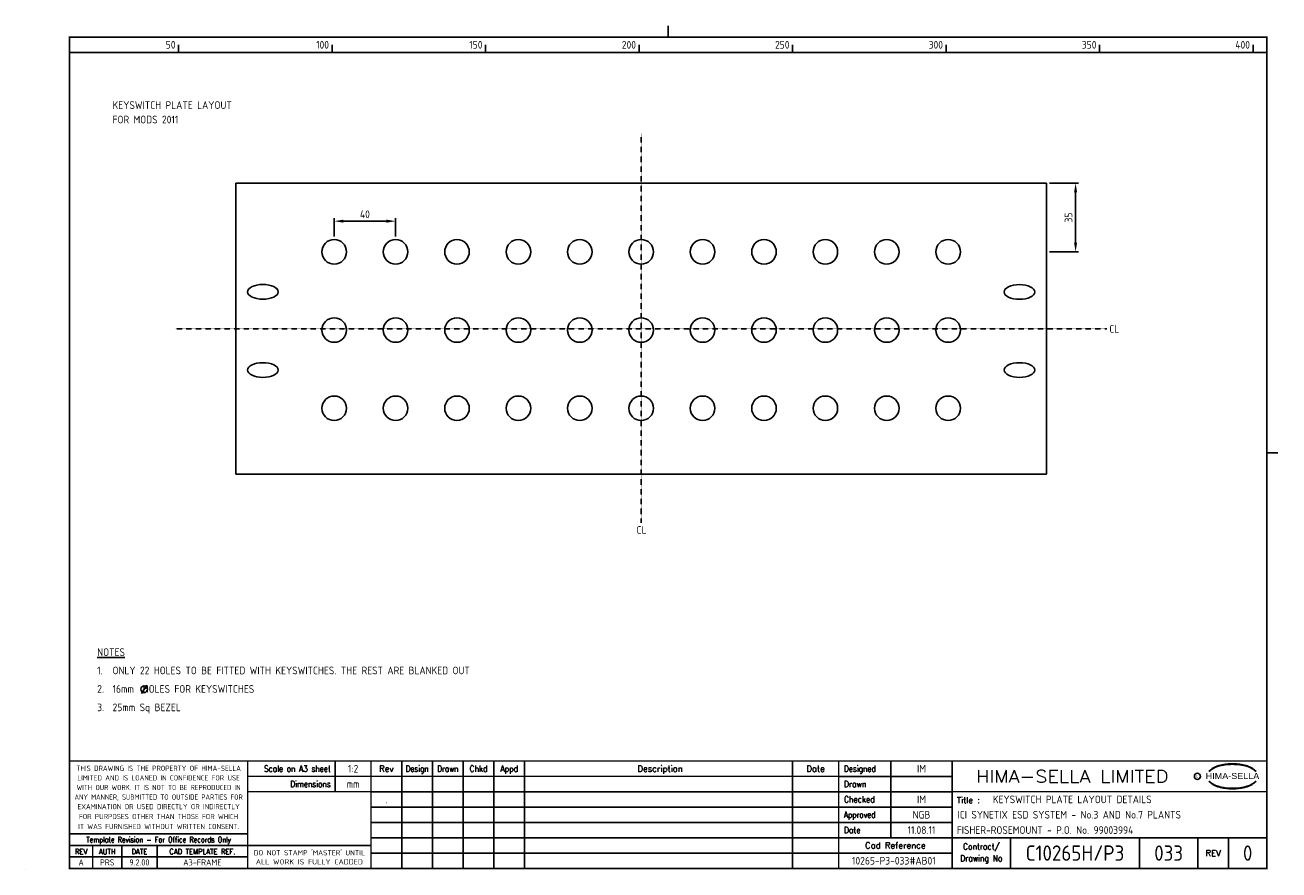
# Model space of a CAD drawing. Extents: x 0 to 817, y 0 to 551.
import ezdxf
from ezdxf.enums import TextEntityAlignment as Align

# ---------------------------------------------------------------- set-up
doc = ezdxf.new("R2010")
doc.units = 0
doc.header["$LTSCALE"] = 0.25
doc.header["$MEASUREMENT"] = 0
doc.header["$PDSIZE"] = 1
doc.linetypes.add('HIDDENX2', pattern=[0.75, 0.5, -0.25])
doc.layers.get('0').update_dxf_attribs({"color": 41, "linetype": 'CONTINUOUS'})
doc.layers.get('DEFPOINTS').update_dxf_attribs({"linetype": 'CONTINUOUS'})
for name, color, linetype in [('00-DRG_FRAME', 12, 'CONTINUOUS'), ('01-DRAW', 7, 'CONTINUOUS'), ('02-TEXT', 2, 'CONTINUOUS'), ('03-DIM', 3, 'CONTINUOUS')]:
    doc.layers.add(name, color=color, linetype=linetype)
doc.styles.add('ARIAL', font='ARIAL.TTF', dxfattribs={"height": 2.5})
doc.styles.add('ISO', font='iso.shx')
doc.styles.add('ROMAND', font='ROMAND')
doc.dimstyles.get("Standard").update_dxf_attribs({"dimtxt": 0.18, "dimasz": 0.18, "dimexe": 0.18, "dimexo": 0.0625, "dimgap": 0.09, "dimtad": 0, "dimtih": 1, "dimtoh": 1, "dimdec": 4, "dimzin": 0, "dimdsep": 46, "dimtxsty": 'STANDARD', "dimcen": 0.09, "dimadec": 0, "dimazin": 0, "dimtfac": 1, "dimtdec": 4, "dimtofl": 0, "dimtmove": 0, "dimatfit": 3, "dimfxl": 1, "dimtolj": 1, "dimtzin": 0, "dimarcsym": 0})

# ---------------------------------------------------------------- blocks, each defined once
blk = doc.blocks.new('A3-TITLE')
at = {"style": 'ISO'}
blk.add_attdef('TITLE_1', (318.75, 21.75), '', height=2.5, dxfattribs=at)
for tag, p in [('DRGNO', (372.5, 3)), ('REV.', (398.25, 3))]:
    blk.add_attdef(tag, text='', height=5, dxfattribs=at).set_placement(p, align=Align.CENTER)
blk = doc.blocks.new('A3-REVA')
at = {"style": 'ISO'}
for tag, p in [('DESIGNED', (292, 31.75)), ('A', (117.7, 26.75)), ('DES', (127.7, 26.75)), ('DRN', (137.7, 26.75)), ('CHKD', (147.7, 26.75)), ('APPD', (157.7, 26.75)), ('DATE', (258, 26.75)), ('DRAWN', (292, 26.75)), ('CHECKED', (292, 21.75)), ('APPD', (292, 16.75)), ('DATE', (292, 11.75))]:
    blk.add_attdef(tag, text='', height=2.5, dxfattribs=at).set_placement(p, align=Align.CENTER)
blk.add_attdef('DESCRIPTION', (164.7, 26.75), '', height=2.5, dxfattribs=at)
blk = doc.blocks.new('A3-REVB')
at = {"style": 'ISO'}
for tag, p in [('B', (117.7, 21.75)), ('DES', (127.7, 21.75)), ('DRN', (137.7, 21.75)), ('CHKD', (147.7, 21.75)), ('APPD', (157.7, 21.75)), ('DATE', (258, 21.75))]:
    blk.add_attdef(tag, text='', height=2.5, dxfattribs=at).set_placement(p, align=Align.CENTER)
blk.add_attdef('DESCRIPTION', (164.7, 21.75), '', height=2.5, dxfattribs=at)
blk = doc.blocks.new('A3-CONTRACT')
at = {"style": 'ISO'}
for tag, height, p in [('SCALE', 2.5, (106.86, 31.75)), ('DIMS', 2.5, (106.86, 26.75)), ('CAD-REF', 2.5, (282, 1.75)), ('CONTRACT', 5, (342, 3))]:
    blk.add_attdef(tag, text='', height=height, dxfattribs=at).set_placement(p, align=Align.CENTER)
for tag, p in [('TITLE_2', (303.75, 16.75)), ('TITLE_3', (303.5, 11.75))]:
    blk.add_attdef(tag, p, '', height=2.5, dxfattribs=at)
blk = doc.blocks.new('*D11')
at = {"layer": '03-DIM', "lineweight": -2}
for p, q in [((201.39, 413), (201.39, 425)), ((241.39, 413), (241.39, 425)), ((207.39, 423), (235.39, 423))]:
    blk.add_line(p, q, dxfattribs=at)
at = {"layer": '03-DIM'}
for points in [[(207.39, 424), (207.39, 422), (201.39, 423)], [(235.39, 424), (235.39, 422), (241.39, 423)]]:
    blk.add_solid(points, dxfattribs=at)
at = {"layer": 'DEFPOINTS', "color": 0}
for p in [(241.39, 423), (201.39, 411), (241.39, 411)]:
    blk.add_point(p, dxfattribs=at)
at = {"layer": '03-DIM', "color": 2, "insert": (221.39, 427.5), "char_height": 5, "attachment_point": 5, "style": 'ISO'}
blk.add_mtext('\\A1;40', dxfattribs=at)
blk = doc.blocks.new('*D12')
at = {"layer": '03-DIM', "lineweight": -2}
for p, q in [((667.39, 447.74), (686.39, 447.74)), ((684.39, 441.74), (684.39, 409)), ((667.39, 403), (686.39, 403))]:
    blk.add_line(p, q, dxfattribs=at)
at = {"layer": '03-DIM'}
for points in [[(683.39, 441.74), (685.39, 441.74), (684.39, 447.74)], [(683.39, 409), (685.39, 409), (684.39, 403)]]:
    blk.add_solid(points, dxfattribs=at)
at = {"layer": 'DEFPOINTS', "color": 0}
for p in [(665.39, 447.74), (665.39, 403), (684.39, 403)]:
    blk.add_point(p, dxfattribs=at)
at = {"layer": '03-DIM', "color": 2, "insert": (679.82, 425.37), "char_height": 5, "attachment_point": 5, "rotation": 90, "style": 'ISO'}
blk.add_mtext('\\A1;35', dxfattribs=at)

msp = doc.modelspace()

# ---------------------------------------------------------------- linework, layer by layer
at = {"layer": '00-DRG_FRAME'}
for p, q in [((100, 533), (100, 538)), ((200, 533), (200, 538)), ((300, 533), (300, 538)), ((400, 533), (400, 538)), ((500, 533), (500, 538)), ((600, 533), (600, 538)), ((700, 533), (700, 538)), ((800, 533), (800, 538)), ((202.02303, 71), (202.02303, 51)), ((245.4, 71), (245.4, 1)), ((265.4, 1), (265.4, 71)), ((285.4, 1), (285.4, 71)), ((305.4, 71), (305.4, 1)), ((325.4, 71), (325.4, 1)), ((500, 71), (500, 1)), ((564, 71), (564, 21)), ((530, 61), (604, 61)), ((604, 51), (225.4, 51)), ((225.4, 41), (604, 41)), ((604, 31), (225.4, 31)), ((225.4, 21), (530, 21)), ((642, 21), (642, 1)), ((726, 21), (726, 1)), ((764, 1), (764, 21)), ((784, 21), (784, 1)), ((145, 8.5), (29, 8.5)), ((604, 11), (225.4, 11)), ((0, 0), (0, 0.05))]:
    msp.add_line(p, q, dxfattribs=at)
at = {"layer": '00-DRG_FRAME', "const_width": 1}
for points in [[(419, 543), (419, 550.36)], [(419, 543), (419, 550.36)], [(29, 533), (809, 533)], [(809, 272), (816.36, 272)], [(809, 71), (29, 71)], [(145, 1), (145, 71)], [(225.4, 1), (225.4, 71)], [(530, 71), (530, 1)], [(604, 1), (604, 71)], [(530, 61), (145, 61)], [(225.4, 51), (145, 51)], [(809, 51), (604, 51)], [(29, 23.5), (145, 23.5)], [(29, 16), (145, 16)], [(44, 1), (44, 16)], [(63, 1), (63, 16)], [(86, 1), (86, 16)], [(225.4, 16), (145, 16)], [(530, 21), (809, 21)]]:
    msp.add_lwpolyline(points, dxfattribs=at)
msp.add_lwpolyline([(29, 1), (809, 1), (809, 543), (29, 543)], close=True, dxfattribs=at)
at = {"layer": '00-DRG_FRAME', "color": 3}
msp.add_circle((763.75892, 61), 2, dxfattribs=at)
for centre, radius, start, end in [((781.20805, 53.65543), 14.48012, 106.05317441, 133.50239533), ((780.22987, 56.20011), 11.96085, 122.24404615, 131.61538748), ((779.50409, 57.56377), 10.42089, 111.82056003, 122.86680233), ((783.55448, 49.39849), 19.52012, 107.59305572, 113.94515175), ((786.1983, 36.99297), 31.87334, 89.26981653, 106.39111591), ((784.19555, 47.03002), 21.97182, 96.01458197, 107.32026678), ((786.58661, 32.61984), 36.56351, 92.8916819, 97.37336364), ((786.48381, 37.72888), 31.45618, 89.78048534, 93.17379022), ((787.01067, 36.99297), 31.87334, 73.60888409, 90.73018347), ((786.72515, 37.72888), 31.45618, 86.82620978, 90.21951466), ((786.62236, 32.61984), 36.56351, 82.62663636, 87.1083181), ((789.01342, 47.03002), 21.97182, 72.67973322, 83.98541803), ((789.65449, 49.39849), 19.52012, 66.05484825, 72.40694428), ((792.00092, 53.65543), 14.48012, 46.49760467, 73.94682559), ((793.70487, 57.56377), 10.42089, 57.13319767, 68.17943997), ((792.9791, 56.20011), 11.96085, 48.38461252, 57.75595385), ((781.7525, 54.02707), 14.59986, 130.41903449, 136.05700546), ((781.7525, 68.08997), 14.59986, 223.94299454, 229.58096551), ((781.20805, 68.4616), 14.48012, 226.49760467, 253.94682559), ((792.00092, 68.4616), 14.48012, 286.05317441, 313.50239533), ((791.45647, 54.02707), 14.59986, 43.94299454, 49.58096551), ((791.45647, 68.08997), 14.59986, 310.41903449, 316.05700546), ((780.22987, 65.91693), 11.96085, 228.38461252, 237.75595385), ((779.50409, 64.55327), 10.42089, 237.13319767, 248.17943997), ((783.55448, 72.71855), 19.52012, 246.05484825, 252.40694428), ((786.1983, 85.12406), 31.87334, 253.60888409, 270.73018347), ((784.19555, 75.08701), 21.97182, 252.67973322, 263.98541803), ((786.58661, 89.49719), 36.56351, 262.62663636, 267.1083181), ((786.48381, 84.38816), 31.45618, 266.82620978, 270.21951466), ((787.01067, 85.12406), 31.87334, 269.26981653, 286.39111591), ((786.72515, 84.38816), 31.45618, 269.78048534, 273.17379022), ((786.62236, 89.49719), 36.56351, 272.8916819, 277.37336364), ((789.01342, 75.08701), 21.97182, 276.01458197, 287.32026678), ((789.65449, 72.71855), 19.52012, 287.59305572, 293.94515175), ((793.70487, 64.55327), 10.42089, 291.82056003, 302.86680233), ((792.9791, 65.91693), 11.96085, 302.24404615, 311.61538748)]:
    msp.add_arc(centre, radius, start, end, dxfattribs=at)
at = {"layer": '01-DRAW', "linetype": 'HIDDENX2'}
for p, q in [((401.38722, 480.24969), (401.38722, 226.29937)), ((704.68255, 352.87188), (98.09189, 352.87188))]:
    msp.add_line(p, q, dxfattribs=at)
at = {"layer": '01-DRAW'}
for p, q in [((665.38722, 447.74375), (137.38722, 447.74375)), ((137.38722, 258), (137.38722, 447.74375)), ((665.38722, 258), (665.38722, 447.74375)), ((665.38722, 258), (137.38722, 258))]:
    msp.add_line(p, q, dxfattribs=at)
for centre in [(201.38722, 403), (241.38722, 403), (281.38722, 403), (321.38722, 403), (361.38722, 403), (401.38722, 403), (441.38722, 403), (481.38722, 403), (521.38722, 403), (561.38722, 403), (601.38722, 403), (201.38722, 352), (241.38722, 352), (281.38722, 352), (321.38722, 352), (361.38722, 352), (401.38722, 352), (441.38722, 352), (481.38722, 352), (521.38722, 352), (561.38722, 352), (601.38722, 352), (201.38722, 301), (241.38722, 301), (281.38722, 301), (321.38722, 301), (361.38722, 301), (401.38722, 301), (441.38722, 301), (481.38722, 301), (521.38722, 301), (561.38722, 301), (601.38722, 301)]:
    msp.add_circle(centre, 8, dxfattribs=at)
for centre in [(154.9446, 376.90422), (647.81148, 376.87781), (154.9446, 325.90422), (647.82984, 325.90422)]:
    msp.add_ellipse(centre, major_axis=(9.97675, 0), ratio=0.481118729, dxfattribs=at)
at = {"layer": '02-TEXT', "color": 2}
msp.add_line((79.2927, 120.44154), (75.80774, 115.14671), dxfattribs=at)
msp.add_circle((77.55022, 117.79412), 2.16939, dxfattribs=at)

# ---------------------------------------------------------------- block references
ref = msp.add_blockref('A3-CONTRACT', (0, 0), dxfattribs=dict(xscale=2, yscale=2, zscale=2))
ref.add_attrib('SCALE', '1:2', dxfattribs={"height": 5, "style": 'ISO'}).set_placement((213.72, 63.5), align=Align.CENTER)
ref.add_attrib('DIMS', 'mm', dxfattribs={"height": 5, "style": 'ISO'}).set_placement((213.72, 53.5), align=Align.CENTER)
ref.add_attrib('CAD-REF', '10265-P3-033#AB01', dxfattribs={"height": 5, "style": 'ISO'}).set_placement((566, 3.5), align=Align.CENTER)
ref.add_attrib('TITLE_2', 'ICI SYNETIX ESD SYSTEM - No.3 AND No.7 PLANTS', (607.5, 33.5), dxfattribs={"height": 5, "style": 'ISO'})
ref.add_attrib('TITLE_3', 'FISHER-ROSEMOUNT - P.O. No. 99003994', (607, 23.5), dxfattribs={"height": 5, "style": 'ISO'})
ref.add_attrib('CONTRACT', 'C10265H/P3', dxfattribs={"height": 10, "style": 'ISO'}).set_placement((684, 6), align=Align.CENTER)
at = {"layer": '02-TEXT'}
ref = msp.add_blockref('A3-REVA', (0, 0), dxfattribs=dict(at, xscale=2, yscale=2, zscale=2))
ref.add_attrib('DATE', '11.08.11', dxfattribs={"layer": '0', "height": 5, "style": 'ISO'}).set_placement((584, 23.5), align=Align.CENTER)
ref.add_attrib('APPD', 'NGB', dxfattribs={"layer": '0', "height": 5, "style": 'ISO'}).set_placement((584, 33.5), align=Align.CENTER)
ref.add_attrib('DESIGNED', 'IM', dxfattribs={"layer": '0', "height": 5, "style": 'ISO'}).set_placement((584, 63.5), align=Align.CENTER)
ref.add_attrib('CHECKED', 'IM', dxfattribs={"layer": '0', "height": 5, "style": 'ISO'}).set_placement((584, 43.5), align=Align.CENTER)
at = {"layer": '02-TEXT', "xscale": 2, "yscale": 2, "zscale": 2}
msp.add_blockref('A3-REVB', (0, 0), dxfattribs=at).add_auto_attribs({'B': '.'})
at = {"layer": '02-TEXT'}
ref = msp.add_blockref('A3-TITLE', (0, 0), dxfattribs=dict(at, xscale=2, yscale=2, zscale=2))
ref.add_attrib('TITLE_1', 'KEYSWITCH PLATE LAYOUT DETAILS', (630.5, 43.5), dxfattribs={"layer": '0', "height": 5, "style": 'ISO'})
ref.add_attrib('DRGNO', '033', dxfattribs={"layer": '0', "height": 10, "style": 'ISO'}).set_placement((745, 6), align=Align.CENTER)
ref.add_attrib('REV.', '0', dxfattribs={"layer": '0', "height": 10, "style": 'ISO'}).set_placement((796.5, 6), align=Align.CENTER)

# ---------------------------------------------------------------- texts
at = {"layer": '00-DRG_FRAME', "style": 'ISO'}
for s, p in [('50', (98, 535.5)), ('100', (198, 535.5)), ('150', (298, 535.5)), ('200', (398, 535.5)), ('250', (498, 535.5)), ('300', (598, 535.5)), ('350', (698, 535.5)), ('400', (798, 535.5))]:
    msp.add_text(s, height=5, dxfattribs=at).set_placement(p, align=Align.RIGHT)
at = {"layer": '00-DRG_FRAME', "color": 3, "style": 'ISO'}
for s, width, p in [('THIS DRAWING IS THE PROPERTY OF HIMA-SELLA', 0.9, (87, 66.28868)), ("DO NOT STAMP 'MASTER' UNTIL", 0.95, (185.2, 11.53868))]:
    msp.add_text(s, height=3.4, dxfattribs=dict(at, width=width)).set_placement(p, align=Align.MIDDLE)
at = {"layer": '00-DRG_FRAME', "color": 4, "style": 'ROMAND', "width": 0.87}
for s, p in [('Scale on A3 sheet', (199.07891, 63.99295)), ('Dimensions', (199.07891, 54.01389))]:
    msp.add_text(s, height=4, dxfattribs=at).set_placement(p, align=Align.RIGHT)
at = {"layer": '00-DRG_FRAME', "color": 4, "style": 'ROMAND'}
for s, p in [('Rev', (235.4, 64)), ('Description', (413.7, 64)), ('Date', (515, 64))]:
    msp.add_text(s, height=4, dxfattribs=at).set_placement(p, align=Align.CENTER)
for s, width, p in [('Design', 0.85, (255.4, 64)), ('Drawn', 0.85, (275.4, 64)), ('Chkd', 0.9, (295.4, 64)), ('Appd', 0.9, (315.4, 64))]:
    msp.add_text(s, height=4, dxfattribs=dict(at, width=width)).set_placement(p, align=Align.CENTER)
for s, width, p in [('Designed', 0.87, (533.5, 64)), ('Drawn', 0.9, (533.5, 54)), ('Checked', 0.9, (533.5, 44)), ('Approved', 0.85, (533.5, 34)), ('Date', 0.9, (533.5, 24))]:
    msp.add_text(s, height=4, dxfattribs=dict(at, width=width)).set_placement(p)
at = {"layer": '00-DRG_FRAME', "style": 'ROMAND', "width": 1.15}
msp.add_text('HIMA-SELLA LIMITED', height=8, dxfattribs=at).set_placement((682.19298, 61), align=Align.MIDDLE)
at = {"layer": '00-DRG_FRAME', "color": 3, "style": 'ISO'}
for s, width, p in [('LIMITED AND IS LOANED IN CONFIDENCE FOR USE', 0.9, (87, 60.03868)), ('ANY MANNER, SUBMITTED TO OUTSIDE PARTIES FOR', 0.87, (87, 47.52579)), ('WITH OUR WORK. IT IS NOT TO BE REPRODUCED IN', 0.87, (87, 53.77579)), ('EXAMINATION OR USED DIRECTLY OR INDIRECTLY', 0.9, (87, 41.27579)), ('FOR PURPOSES OTHER THAN THOSE FOR WHICH', 0.9, (87, 34.81086)), ('IT WAS FURNISHED WITHOUT WRITTEN CONSENT.', 0.9, (87, 28.31086))]:
    msp.add_text(s, height=3.4, dxfattribs=dict(at, width=width)).set_placement(p, align=Align.MIDDLE_CENTER)
at = {"layer": '00-DRG_FRAME', "color": 3, "style": 'ISO', "width": 0.9}
msp.add_text('C', height=2, dxfattribs=at).set_placement((763.68716, 60), align=Align.CENTER)
at = {"layer": '00-DRG_FRAME', "style": 'ARIAL', "width": 1.05}
msp.add_text('HIMA-SELLA', height=4, dxfattribs=at).set_placement((786.60448, 59.25852), align=Align.CENTER)
at = {"layer": '00-DRG_FRAME', "color": 4, "style": 'ROMAND'}
msp.add_text('Title :', height=4, dxfattribs=at).set_placement((607, 43.5))
for s, height, width, p in [('Template Revision - For Office Records Only', 3.6, 0.85, (87, 19.25)), ('Contract/', 4, 0.9, (623, 15)), ('REV', 3.6, 0.9, (36.5, 12)), ('AUTH', 3.6, 0.9, (53.5, 12)), ('DATE', 3.6, 0.9, (74.5, 12)), ('CAD TEMPLATE REF.', 3.6, 0.9, (115.5, 12)), ('Drawing No', 4, 0.9, (623, 7))]:
    msp.add_text(s, height=height, dxfattribs=dict(at, width=width)).set_placement(p, align=Align.MIDDLE)
for s, p in [('Cad Reference', (567, 16)), ('REV', (774, 11))]:
    msp.add_text(s, height=4, dxfattribs=at).set_placement(p, align=Align.MIDDLE)
at = {"layer": '00-DRG_FRAME', "color": 41, "style": 'ISO'}
for s, p in [('A', (36.5, 2.9)), ('PRS', (53.5, 2.9)), ('9.2.00', (74.5, 2.9)), ('A3-FRAME', (115.5, 2.9))]:
    msp.add_text(s, height=4, dxfattribs=at).set_placement(p, align=Align.CENTER)
at = {"layer": '00-DRG_FRAME', "color": 3, "style": 'ISO'}
msp.add_text('ALL WORK IS FULLY CADDED', height=3.4, dxfattribs=at).set_placement((185.2, 5.28868), align=Align.MIDDLE_CENTER)
at = {"layer": '02-TEXT', "style": 'ISO'}
for s, p in [('KEYSWITCH PLATE LAYOUT', (57, 498.66818)), ('FOR MODS 2011', (57, 489.25414)), ('CL', (706.41669, 352.761)), ('CL', (398.37003, 221.65734)), ('%%UNOTES', (47, 142)), ('1.', (47, 130)), ('ONLY 22 HOLES TO BE FITTED WITH KEYSWITCHES. THE REST ARE BLANKED OUT', (57, 130.07194)), ('2.', (47, 118)), ('16mm  HOLES FOR KEYSWITCHES', (57, 118)), ('3.', (47, 106)), ('25mm Sq BEZEL', (57, 106))]:
    msp.add_text(s, height=5, dxfattribs=at).set_placement(p, align=Align.MIDDLE_LEFT)

# ---------------------------------------------------------------- dimensions: what is measured, and where the dimension line sits
at = {"layer": '03-DIM'}
dim = msp.add_linear_dim(base=(684.38722, 403), p1=(665.38722, 447.74375), p2=(665.38722, 403), angle=90, text='35', dimstyle='STANDARD', override={"dimscale": 2, "dimtxt": 2.5, "dimasz": 3, "dimexe": 1, "dimexo": 1, "dimgap": 1, "dimtad": 1, "dimtih": 0, "dimtoh": 0, "dimtxsty": 'ISO', "dimclrd": 256, "dimclre": 256, "dimclrt": 2, "dimatfit": 0}, dxfattribs=at)
dim.commit()
dim.dimension.update_dxf_attribs({"geometry": '*D12', "text_midpoint": (679.81996, 425.37188)})
dim = msp.add_linear_dim(base=(241.38722, 423), p1=(201.38722, 411), p2=(241.38722, 411), text='40', dimstyle='STANDARD', override={"dimscale": 2, "dimtxt": 2.5, "dimasz": 3, "dimexe": 1, "dimexo": 1, "dimgap": 1, "dimtad": 1, "dimtih": 0, "dimtoh": 0, "dimtxsty": 'ISO', "dimclrd": 256, "dimclre": 256, "dimclrt": 2, "dimatfit": 0}, dxfattribs=at)
dim.commit()
dim.dimension.update_dxf_attribs({"geometry": '*D11', "text_midpoint": (221.38722, 427.50109)})

doc.saveas('drawing.dxf')
